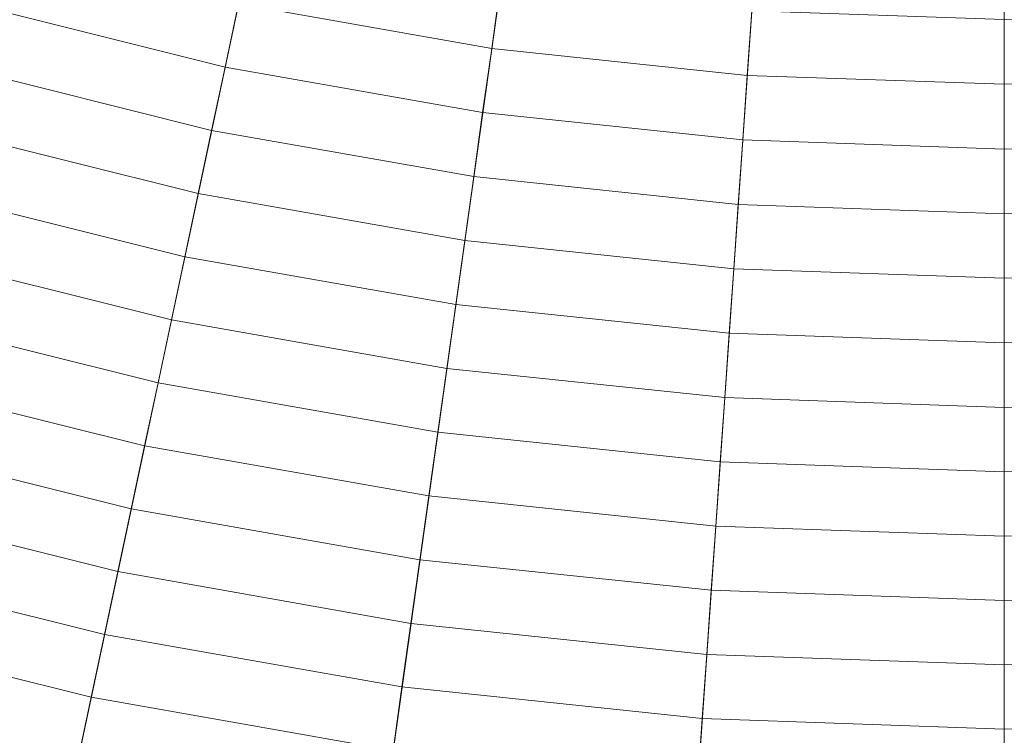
# Model space of a CAD drawing. Header units: centimetres. Extents: x -3.03 to 4.16, y -5.77 to 1.42.
# Tile 150 of 256: x 0.13 to 0.57, y -4.09 to -3.77. Entities that reach past the tile are written whole.
import ezdxf

# ---------------------------------------------------------------- set-up
doc = ezdxf.new("R2010")
doc.units = ezdxf.units.CM
doc.header["$LTSCALE"] = 2.54
doc.layers.add('Lucido design-1', color=7, linetype='Continuous')

# ---------------------------------------------------------------- blocks, each defined once
blk = doc.blocks.new('Gruppo-1')
at = {"color": 142, "linetype": 'Continuous', "lineweight": 9}
for points in [[(-2.66938, -3.7537, 37.14766), (-2.55146, -3.97548, 37.14766), (0.56317, -2.17725, 37.14766), (0.5631, -2.17712, 37.14766)], [(-2.55146, -3.97548, 37.14766), (-2.41836, -4.1885, 37.14766), (0.56325, -2.17738, 37.14766), (0.56317, -2.17725, 37.14766)], [(-2.41836, -4.1885, 37.14766), (-2.27072, -4.39171, 37.14766), (0.56334, -2.1775, 37.14766), (0.56325, -2.17738, 37.14766)], [(-2.27072, -4.39171, 37.14766), (-2.10926, -4.58412, 37.14766), (0.56343, -2.17762, 37.14766), (0.56334, -2.1775, 37.14766)], [(-2.10926, -4.58412, 37.14766), (-1.93478, -4.76481, 37.14766), (0.56354, -2.17773, 37.14766), (0.56343, -2.17762, 37.14766)], [(-1.93478, -4.76481, 37.14766), (-1.74811, -4.93288, 37.14766), (0.56365, -2.17783, 37.14766), (0.56354, -2.17773, 37.14766)], [(-1.74811, -4.93288, 37.14766), (-1.55018, -5.08752, 37.14766), (0.56377, -2.17792, 37.14766), (0.56365, -2.17783, 37.14766)], [(-1.55018, -5.08752, 37.14766), (-1.34194, -5.22798, 37.14766), (0.56389, -2.178, 37.14766), (0.56377, -2.17792, 37.14766)], [(-1.34194, -5.22798, 37.14766), (-1.12441, -5.35357, 37.14766), (0.56403, -2.17808, 37.14766), (0.56389, -2.178, 37.14766)], [(-1.12441, -5.35357, 37.14766), (-0.89865, -5.46368, 37.14766), (0.56416, -2.17815, 37.14766), (0.56403, -2.17808, 37.14766)], [(-0.89865, -5.46368, 37.14766), (-0.66576, -5.55777, 37.14766), (0.5643, -2.1782, 37.14766), (0.56416, -2.17815, 37.14766)], [(-0.66576, -5.55777, 37.14766), (-0.42688, -5.63539, 37.14766), (0.56444, -2.17825, 37.14766), (0.5643, -2.1782, 37.14766)], [(-0.42688, -5.63539, 37.14766), (-0.18316, -5.69616, 37.14766), (0.56459, -2.17828, 37.14766), (0.56444, -2.17825, 37.14766)], [(-0.18316, -5.69616, 37.14766), (0.06421, -5.73977, 37.14766), (0.56474, -2.17831, 37.14766), (0.56459, -2.17828, 37.14766)], [(0.06421, -5.73977, 37.14766), (0.31401, -5.76603, 37.14766), (0.56489, -2.17833, 37.14766), (0.56474, -2.17831, 37.14766)], [(0.31401, -5.76603, 37.14766), (0.56504, -5.7748, 37.14766), (0.56504, -2.17833, 37.14766), (0.56489, -2.17833, 37.14766)], [(0.56504, -5.7748, 37.14766), (0.56504, -2.17833, 37.14766), (0.56504, -2.17833, 37.14766)], [(0.56504, -5.7748, 37.14766), (0.81607, -5.76603, 37.14766), (0.56519, -2.17833, 37.14766), (0.56504, -2.17833, 37.14766)], [(0.11786, -3.73566, 38.06774), (0.22774, -3.76305, 38.06774), (0.22181, -3.79093, 38.0615), (0.11001, -3.76305, 38.0615)], [(0.23367, -3.73515, 38.07388), (0.34322, -3.75447, 38.07388), (0.33926, -3.78271, 38.06774), (0.22774, -3.76305, 38.06774)], [(0.34322, -3.75447, 38.07388), (0.45386, -3.7661, 38.07388), (0.45187, -3.79455, 38.06774), (0.33926, -3.78271, 38.06774)], [(0.11001, -3.76305, 38.0615), (0.22181, -3.79093, 38.0615), (0.21589, -3.81878, 38.05515), (0.10216, -3.79043, 38.05515)], [(0.22774, -3.76305, 38.06774), (0.33926, -3.78271, 38.06774), (0.33529, -3.81094, 38.0615), (0.22181, -3.79093, 38.0615)], [(0.45386, -3.7661, 38.07388), (0.56504, -3.76998, 38.07388), (0.56504, -3.7985, 38.06774), (0.45187, -3.79455, 38.06774)], [(0.56504, -3.76998, 38.07388), (0.67622, -3.7661, 38.07388), (0.67821, -3.79455, 38.06774), (0.56504, -3.7985, 38.06774)], [(0.56504, -3.76998, 38.07388), (0.56504, -3.7985, 38.06774), (0.56504, -3.7985, 38.06774)], [(0.33926, -3.78271, 38.06774), (0.45187, -3.79455, 38.06774), (0.44988, -3.82298, 38.0615), (0.33529, -3.81094, 38.0615)], [(0.10216, -3.79043, 38.05515), (0.21589, -3.81878, 38.05515), (0.20998, -3.84662, 38.04871), (0.09432, -3.81778, 38.04871)], [(0.22181, -3.79093, 38.0615), (0.33529, -3.81094, 38.0615), (0.33133, -3.83914, 38.05515), (0.21589, -3.81878, 38.05515)], [(0.45187, -3.79455, 38.06774), (0.56504, -3.7985, 38.06774), (0.56504, -3.827, 38.0615), (0.44988, -3.82298, 38.0615)], [(0.56504, -3.7985, 38.06774), (0.67821, -3.79455, 38.06774), (0.6802, -3.82298, 38.0615), (0.56504, -3.827, 38.0615)], [(0.56504, -3.7985, 38.06774), (0.56504, -3.827, 38.0615), (0.56504, -3.827, 38.0615)], [(0.33529, -3.81094, 38.0615), (0.44988, -3.82298, 38.0615), (0.4479, -3.85139, 38.05515), (0.33133, -3.83914, 38.05515)], [(0.09432, -3.81778, 38.04871), (0.20998, -3.84662, 38.04871), (0.20406, -3.87443, 38.04217), (0.08648, -3.84511, 38.04217)], [(0.21589, -3.81878, 38.05515), (0.33133, -3.83914, 38.05515), (0.32737, -3.86732, 38.04871), (0.20998, -3.84662, 38.04871)], [(0.44988, -3.82298, 38.0615), (0.56504, -3.827, 38.0615), (0.56504, -3.85548, 38.05515), (0.4479, -3.85139, 38.05515)], [(0.56504, -3.827, 38.0615), (0.6802, -3.82298, 38.0615), (0.68218, -3.85139, 38.05515), (0.56504, -3.85548, 38.05515)], [(0.56504, -3.827, 38.0615), (0.56504, -3.85548, 38.05515), (0.56504, -3.85548, 38.05515)], [(0.33133, -3.83914, 38.05515), (0.4479, -3.85139, 38.05515), (0.44591, -3.87978, 38.04871), (0.32737, -3.86732, 38.04871)], [(0.08648, -3.84511, 38.04217), (0.20406, -3.87443, 38.04217), (0.19816, -3.90222, 38.03553), (0.07865, -3.87242, 38.03553)], [(0.20998, -3.84662, 38.04871), (0.32737, -3.86732, 38.04871), (0.32341, -3.89547, 38.04217), (0.20406, -3.87443, 38.04217)], [(0.4479, -3.85139, 38.05515), (0.56504, -3.85548, 38.05515), (0.56504, -3.88394, 38.04871), (0.44591, -3.87978, 38.04871)], [(0.56504, -3.85548, 38.05515), (0.68218, -3.85139, 38.05515), (0.68417, -3.87978, 38.04871), (0.56504, -3.88394, 38.04871)], [(0.56504, -3.85548, 38.05515), (0.56504, -3.88394, 38.04871), (0.56504, -3.88394, 38.04871)], [(0.32737, -3.86732, 38.04871), (0.44591, -3.87978, 38.04871), (0.44393, -3.90814, 38.04217), (0.32341, -3.89547, 38.04217)], [(0.07865, -3.87242, 38.03553), (0.19816, -3.90222, 38.03553), (0.19225, -3.92999, 38.02879), (0.07082, -3.89971, 38.02879)], [(0.20406, -3.87443, 38.04217), (0.32341, -3.89547, 38.04217), (0.31945, -3.92361, 38.03553), (0.19816, -3.90222, 38.03553)], [(0.44591, -3.87978, 38.04871), (0.56504, -3.88394, 38.04871), (0.56504, -3.91237, 38.04217), (0.44393, -3.90814, 38.04217)], [(0.56504, -3.88394, 38.04871), (0.68417, -3.87978, 38.04871), (0.68615, -3.90814, 38.04217), (0.56504, -3.91237, 38.04217)], [(0.56504, -3.88394, 38.04871), (0.56504, -3.91237, 38.04217), (0.56504, -3.91237, 38.04217)], [(0.32341, -3.89547, 38.04217), (0.44393, -3.90814, 38.04217), (0.44195, -3.93648, 38.03553), (0.31945, -3.92361, 38.03553)], [(0.07082, -3.89971, 38.02879), (0.19225, -3.92999, 38.02879), (0.18636, -3.95773, 38.02196), (0.063, -3.92698, 38.02196)], [(0.19816, -3.90222, 38.03553), (0.31945, -3.92361, 38.03553), (0.3155, -3.95172, 38.02879), (0.19225, -3.92999, 38.02879)], [(0.44393, -3.90814, 38.04217), (0.56504, -3.91237, 38.04217), (0.56504, -3.94078, 38.03553), (0.44195, -3.93648, 38.03553)], [(0.56504, -3.91237, 38.04217), (0.68615, -3.90814, 38.04217), (0.68813, -3.93648, 38.03553), (0.56504, -3.94078, 38.03553)], [(0.56504, -3.91237, 38.04217), (0.56504, -3.94078, 38.03553), (0.56504, -3.94078, 38.03553)], [(0.31945, -3.92361, 38.03553), (0.44195, -3.93648, 38.03553), (0.43997, -3.9648, 38.02879), (0.3155, -3.95172, 38.02879)], [(0.063, -3.92698, 38.02196), (0.18636, -3.95773, 38.02196), (0.18047, -3.98545, 38.01503), (0.05519, -3.95422, 38.01503)], [(0.19225, -3.92999, 38.02879), (0.3155, -3.95172, 38.02879), (0.31156, -3.97981, 38.02196), (0.18636, -3.95773, 38.02196)], [(0.44195, -3.93648, 38.03553), (0.56504, -3.94078, 38.03553), (0.56504, -3.96917, 38.02879), (0.43997, -3.9648, 38.02879)], [(0.56504, -3.94078, 38.03553), (0.68813, -3.93648, 38.03553), (0.69011, -3.9648, 38.02879), (0.56504, -3.96917, 38.02879)], [(0.56504, -3.94078, 38.03553), (0.56504, -3.96917, 38.02879), (0.56504, -3.96917, 38.02879)], [(0.3155, -3.95172, 38.02879), (0.43997, -3.9648, 38.02879), (0.43799, -3.9931, 38.02196), (0.31156, -3.97981, 38.02196)], [(0.05519, -3.95422, 38.01503), (0.18047, -3.98545, 38.01503), (0.17458, -4.01315, 38.008), (0.04739, -3.98144, 38.008)], [(0.18636, -3.95773, 38.02196), (0.31156, -3.97981, 38.02196), (0.30761, -4.00787, 38.01503), (0.18047, -3.98545, 38.01503)], [(0.43997, -3.9648, 38.02879), (0.56504, -3.96917, 38.02879), (0.56504, -3.99753, 38.02196), (0.43799, -3.9931, 38.02196)], [(0.56504, -3.96917, 38.02879), (0.69011, -3.9648, 38.02879), (0.69209, -3.9931, 38.02196), (0.56504, -3.99753, 38.02196)], [(0.56504, -3.96917, 38.02879), (0.56504, -3.99753, 38.02196), (0.56504, -3.99753, 38.02196)], [(0.04739, -3.98144, 38.008), (0.17458, -4.01315, 38.008), (0.16869, -4.04083, 38.00087), (0.03959, -4.00864, 38.00087)], [(0.31156, -3.97981, 38.02196), (0.43799, -3.9931, 38.02196), (0.43601, -4.02137, 38.01503), (0.30761, -4.00787, 38.01503)], [(0.18047, -3.98545, 38.01503), (0.30761, -4.00787, 38.01503), (0.30367, -4.03592, 38.008), (0.17458, -4.01315, 38.008)], [(0.43799, -3.9931, 38.02196), (0.56504, -3.99753, 38.02196), (0.56504, -4.02587, 38.01503), (0.43601, -4.02137, 38.01503)], [(0.56504, -3.99753, 38.02196), (0.69209, -3.9931, 38.02196), (0.69407, -4.02137, 38.01503), (0.56504, -4.02587, 38.01503)], [(0.56504, -3.99753, 38.02196), (0.56504, -4.02587, 38.01503), (0.56504, -4.02587, 38.01503)], [(0.30761, -4.00787, 38.01503), (0.43601, -4.02137, 38.01503), (0.43404, -4.04962, 38.008), (0.30367, -4.03592, 38.008)], [(0.03959, -4.00864, 38.00087), (0.16869, -4.04083, 38.00087), (0.16282, -4.06848, 37.99364), (0.0318, -4.03582, 37.99364)], [(0.17458, -4.01315, 38.008), (0.30367, -4.03592, 38.008), (0.29973, -4.06394, 38.00087), (0.16869, -4.04083, 38.00087)], [(0.43601, -4.02137, 38.01503), (0.56504, -4.02587, 38.01503), (0.56504, -4.05419, 38.008), (0.43404, -4.04962, 38.008)], [(0.56504, -4.02587, 38.01503), (0.69407, -4.02137, 38.01503), (0.69604, -4.04962, 38.008), (0.56504, -4.05419, 38.008)], [(0.56504, -4.02587, 38.01503), (0.56504, -4.05419, 38.008), (0.56504, -4.05419, 38.008)], [(0.0318, -4.03582, 37.99364), (0.16282, -4.06848, 37.99364), (0.15694, -4.09611, 37.98631), (0.02401, -4.06297, 37.98631)], [(0.30367, -4.03592, 38.008), (0.43404, -4.04962, 38.008), (0.43206, -4.07784, 38.00087), (0.29973, -4.06394, 38.00087)], [(0.16869, -4.04083, 38.00087), (0.29973, -4.06394, 38.00087), (0.2958, -4.09193, 37.99364), (0.16282, -4.06848, 37.99364)], [(0.43404, -4.04962, 38.008), (0.56504, -4.05419, 38.008), (0.56504, -4.08249, 38.00087), (0.43206, -4.07784, 38.00087)], [(0.56504, -4.05419, 38.008), (0.69604, -4.04962, 38.008), (0.69802, -4.07784, 38.00087), (0.56504, -4.08249, 38.00087)], [(0.56504, -4.05419, 38.008), (0.56504, -4.08249, 38.00087), (0.56504, -4.08249, 38.00087)], [(0.02401, -4.06297, 37.98631), (0.15694, -4.09611, 37.98631), (0.15108, -4.12371, 37.97888), (0.01623, -4.09009, 37.97888)], [(0.29973, -4.06394, 38.00087), (0.43206, -4.07784, 38.00087), (0.43009, -4.10605, 37.99364), (0.2958, -4.09193, 37.99364)], [(0.16282, -4.06848, 37.99364), (0.2958, -4.09193, 37.99364), (0.29187, -4.1199, 37.98631), (0.15694, -4.09611, 37.98631)], [(0.43206, -4.07784, 38.00087), (0.56504, -4.08249, 38.00087), (0.56504, -4.11076, 37.99364), (0.43009, -4.10605, 37.99364)], [(0.56504, -4.08249, 38.00087), (0.69802, -4.07784, 38.00087), (0.69999, -4.10605, 37.99364), (0.56504, -4.11076, 37.99364)], [(0.56504, -4.08249, 38.00087), (0.56504, -4.11076, 37.99364), (0.56504, -4.11076, 37.99364)]]:
    blk.add_3dface(points, dxfattribs=at)

msp = doc.modelspace()

# ---------------------------------------------------------------- block references
at = {"layer": 'Lucido design-1', "color": 7}
msp.add_blockref('Gruppo-1', (0, 0), dxfattribs=at)

doc.saveas('drawing.dxf')
